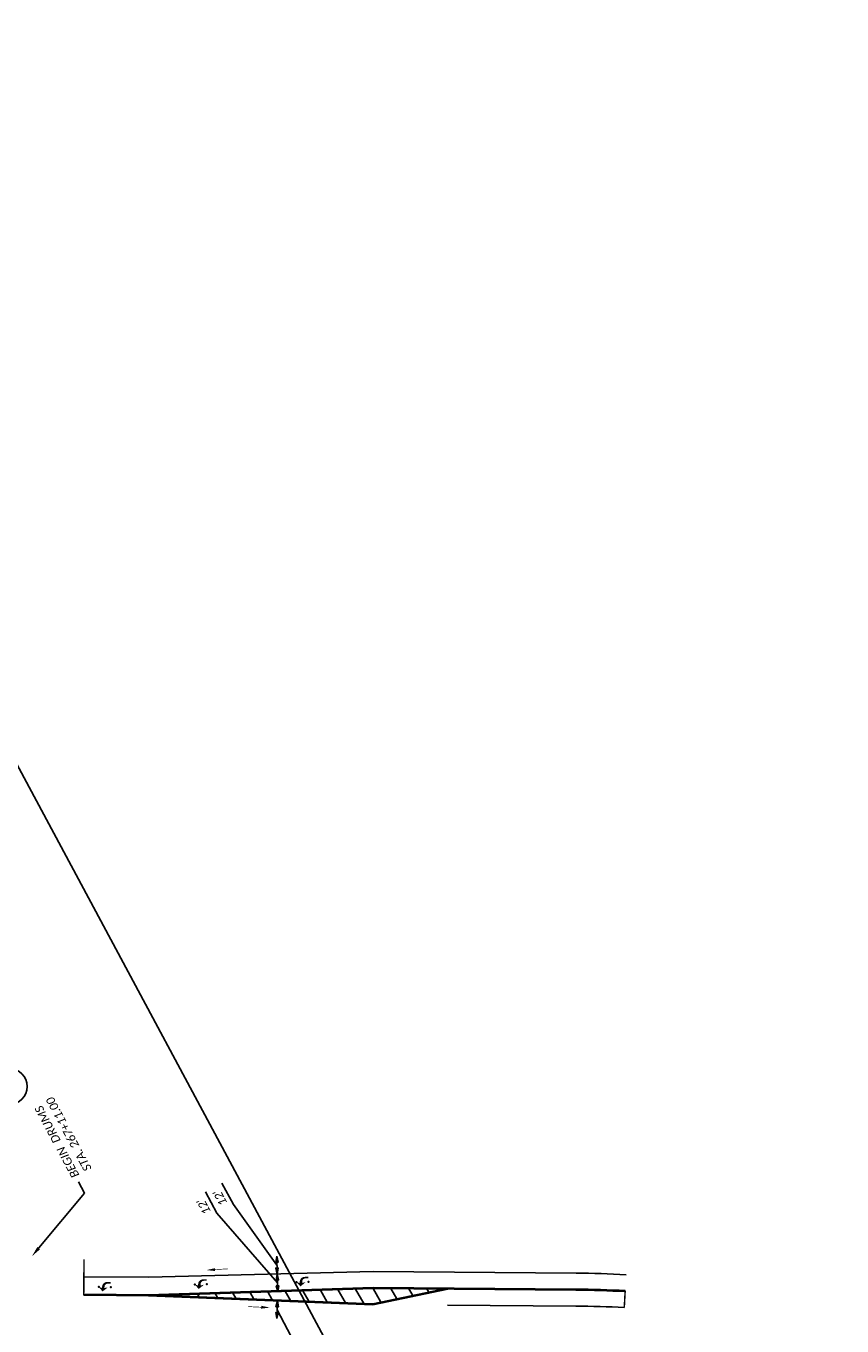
# Model space of a CAD drawing. Header units: feet. Extents: x 2243827 to 2247857, y 592450 to 600010.
# Tile 12 of 12: x 2245775 to 2246321, y 596216 to 597086. Entities that reach past the tile are written whole.
import ezdxf
from ezdxf import colors
from ezdxf.entities.mleader import LeaderData, LeaderLine
from ezdxf.enums import TextEntityAlignment as Align
from ezdxf.math import Vec2, Vec3

# ---------------------------------------------------------------- set-up
doc = ezdxf.new("R2010")
doc.units = ezdxf.units.FT
doc.header["$MEASUREMENT"] = 0
doc.set_wipeout_variables(frame=1)
doc.linetypes.add('dsolidcl', pattern=[0])
for name, color, linetype in [('MT_P_Cells', 7, 'Continuous'), ('MT_P_Edge_Line', 7, 'Continuous'), ('MT_P_Text', 7, 'Continuous'), ('PM_P_Cells', 7, 'Continuous'), ('PM_P_Channelizing_Line', 7, 'Continuous'), ('PM_P_CL_Double_Solid', 2, 'dsolidcl'), ('PM_P_Stop_Line', 7, 'Continuous'), ('PM_P_Transverse_Line', 7, 'Continuous'), ('TX_P_20', 7, 'Continuous')]:
    doc.layers.add(name, color=color, linetype=linetype)
doc.layers.add('PM_P_Cells (Construction)', color=7, linetype='Continuous', lineweight=0)
doc.layers.add('SC_Scratch1', color=7, linetype='Continuous', plot=False)
doc.styles.add('P_Slanted_Normal', font='calibrii.ttf', dxfattribs={"height": 0.14})

# ---------------------------------------------------------------- blocks, each defined once
blk = doc.blocks.new('Dim1')
h = blk.add_hatch(color=4)
h.dxf.hatch_style = 1
h.paths.add_polyline_path([(0, 0), (-1, -0.2), (-1, 0.2)])
at = {"color": 4}
blk.add_lwpolyline([(0, 0), (-1, -0.2), (-1, 0.2), (0, 0)], dxfattribs=at)
blk = doc.blocks.new('ARR')
at = {"const_width": 0.0138}
blk.add_lwpolyline([(0.295, 0.001), (0.001, 0.001)], dxfattribs=at)
blk.add_solid([(0.292, 0.032), (0.292, -0.032), (0.484, 0.001)])
blk = doc.blocks.new('PMRTP')
at = {"layer": 'PM_P_Cells', "linetype": 'Continuous', "lineweight": 0}
blk.add_hatch(color=7, dxfattribs=at).paths.add_polyline_path([(-5.52, 3.33, -0.418865), (-2.24, 0), (-2.24, 0), (-2.24, -0.67), (0, 0), (-2.56, -3), (-6.08, -0.33), (-3.84, -0.67), (-3.84, 0.04, 0.414214), (-6.14, 2.33), (-8, 2.33), (-8, 3.33)])
at = {"layer": 'PM_P_Cells (Construction)', "color": 7, "linetype": 'Continuous', "lineweight": 30}
for p in [(-8, 0), (0, 0)]:
    blk.add_point(p, dxfattribs=at)
blk = doc.blocks.new('*U1030')
blk.add_wipeout([(-0.298, 0.023), (-0.295, 0.045), (-0.291, 0.07), (-0.285, 0.091), (-0.277, 0.112), (-0.268, 0.133), (-0.257, 0.153), (-0.245, 0.172), (-0.234, 0.186), (-0.221, 0.202), (-0.206, 0.217), (-0.188, 0.233), (-0.172, 0.245), (-0.158, 0.254), (-0.142, 0.263), (-0.124, 0.272), (-0.105, 0.28), (-0.084, 0.287), (-0.058, 0.293), (-0.036, 0.297), (-0.012, 0.299), (0, 0.299), (0.022, 0.298), (0.043, 0.296), (0.069, 0.291), (0.09, 0.285), (0.111, 0.278), (0.135, 0.266), (0.153, 0.256), (0.17, 0.246), (0.187, 0.233), (0.203, 0.219), (0.217, 0.205), (0.23, 0.191), (0.24, 0.178), (0.253, 0.159), (0.264, 0.141), (0.273, 0.122), (0.281, 0.103), (0.286, 0.086), (0.291, 0.068), (0.294, 0.053), (0.297, 0.037), (0.298, 0.018), (0.299, 0), (0.298, -0.02), (0.296, -0.04), (0.293, -0.059), (0.289, -0.076), (0.284, -0.093), (0.278, -0.109), (0.272, -0.123), (0.263, -0.141), (0.254, -0.157), (0.245, -0.171), (0.232, -0.188), (0.22, -0.202), (0.211, -0.211), (0.198, -0.224), (0.188, -0.232), (0.172, -0.244), (0.151, -0.258), (0.129, -0.27), (0.112, -0.277), (0.094, -0.284), (0.07, -0.291), (0.057, -0.293), (0.038, -0.296), (0.025, -0.298), (0.011, -0.299), (0, -0.299), (-0.006, -0.299), (-0.018, -0.298), (-0.028, -0.298), (-0.04, -0.296), (-0.052, -0.294), (-0.064, -0.292), (-0.077, -0.289), (-0.092, -0.284), (-0.115, -0.276), (-0.135, -0.267), (-0.15, -0.258), (-0.168, -0.247), (-0.182, -0.237), (-0.199, -0.223), (-0.218, -0.204), (-0.232, -0.189), (-0.246, -0.17), (-0.255, -0.155), (-0.266, -0.137), (-0.275, -0.118), (-0.283, -0.097), (-0.29, -0.074), (-0.294, -0.054), (-0.297, -0.033), (-0.299, -0.015), (-0.299, 0)])
at = {"flags": 128}
blk.add_lwpolyline([(-0.013, 0.3), (-0.061, 1.362)], dxfattribs=at)
blk.add_circle((0, 0), 0.3)
at = {"style": 'P_Slanted_Normal', "flags": 8}
for tag, p in [('ITEMTYPE', (0, 0.125)), ('ITEMNUMBER', (0, -0.125))]:
    blk.add_attdef(tag, text='', height=0.14, dxfattribs=at).set_placement(p, align=Align.MIDDLE_CENTER)

msp = doc.modelspace()

# ---------------------------------------------------------------- linework, layer by layer
at = {"layer": 'MT_P_Edge_Line', "color": 95, "linetype": 'Continuous'}
for p, q in [((2245902.47, 596291.463), (2245894.842, 596305.68)), ((2245913.535, 596297.241), (2245905.84, 596311.581)), ((2245942.686, 596256.733), (2245913.535, 596297.241)), ((2245943.008, 596244.836), (2245902.47, 596291.463)), ((2245942.847, 596250.785), (2245942.525, 596262.682)), ((2245943.17, 596238.887), (2245942.847, 596250.785)), ((2245942.54, 596220.975), (2245943.01, 596232.868)), ((2245942.775, 596226.922), (2245964.409, 596185.701))]:
    msp.add_line(p, q, dxfattribs=at)
at = {"layer": 'PM_P_Channelizing_Line', "flags": 128}
for points in [[(2245813.564, 596248.959), (2245856.998, 596248.616), (2246007.033, 596252.434), (2246142.709, 596251.364, -0.0115099), (2246176.167, 596250.33, -0.0115099)], [(2246056.863, 596230.04), (2246142.535, 596229.365, -0.0115099), (2246174.981, 596228.362, -0.0115099)]]:
    msp.add_lwpolyline(points, format="xyb", dxfattribs=at)
msp.add_lwpolyline([(2245856.998, 596248.616), (2246007.033, 596252.434)], dxfattribs=at)
at = {"layer": 'PM_P_CL_Double_Solid'}
msp.add_line((2246056.948, 596240.71), (2246006.851, 596230.104), dxfattribs=at)
at = {"layer": 'PM_P_CL_Double_Solid', "flags": 128}
for points in [[(2245813.467, 596236.629), (2245856.901, 596236.287)], [(2245813.472, 596237.289), (2245856.906, 596236.947)], [(2245856.89, 596236.287), (2246006.851, 596230.104)], [(2245856.917, 596236.946), (2246006.868, 596230.764), (2246056.953, 596241.37)]]:
    msp.add_lwpolyline(points, dxfattribs=at)
for points in [[(2245856.893, 596236.947), (2246006.942, 596241.764), (2246142.625, 596240.694, -0.0115099), (2246175.592, 596239.675, -0.0115099)], [(2245856.914, 596236.287), (2246006.95, 596241.104), (2246142.619, 596240.034, -0.0115099), (2246175.557, 596239.016, -0.0115099)]]:
    msp.add_lwpolyline(points, format="xyb", dxfattribs=at)
at = {"layer": 'PM_P_Stop_Line', "const_width": 1}
for points in [[(2245813.657, 596260.708), (2245813.467, 596236.629)], [(2246175.592, 596239.675), (2246174.981, 596228.362)]]:
    msp.add_lwpolyline(points, dxfattribs=at)
at = {"layer": 'PM_P_Transverse_Line'}
for p, q in [((2245889.625, 596237.337), (2245890.634, 596235.556)), ((2245901.358, 596237.714), (2245902.866, 596235.052)), ((2245913.09, 596238.09), (2245915.098, 596234.548)), ((2245924.823, 596238.467), (2245927.33, 596234.043)), ((2245936.555, 596238.844), (2245939.561, 596233.539)), ((2245948.288, 596239.221), (2245951.793, 596233.035)), ((2245960.02, 596239.597), (2245964.025, 596232.531)), ((2245971.753, 596239.974), (2245976.257, 596232.026)), ((2245983.485, 596240.351), (2245988.489, 596231.522)), ((2245995.218, 596240.727), (2246000.721, 596231.018)), ((2246006.95, 596241.104), (2246012.173, 596231.888)), ((2246018.95, 596241.009), (2246022.839, 596234.146)), ((2246030.95, 596240.915), (2246033.505, 596236.405)), ((2246042.949, 596240.82), (2246044.171, 596238.663))]:
    msp.add_line(p, q, dxfattribs=at)
at = {"layer": 'SC_Scratch1'}
msp.add_line((2245511.405, 597071.131), (2246320.594, 595563.113), dxfattribs=at)

# ---------------------------------------------------------------- block references
at = {"layer": 'MT_P_Cells', "xscale": -1}
for p, rotation in [((2245823.511, 596242.181), 359.3928103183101), ((2245887.744, 596243.729), 1.744305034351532), ((2245955.724, 596245.405), 1.744305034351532)]:
    msp.add_blockref('PMRTP', p, dxfattribs=dict(at, rotation=rotation))
at = {"layer": 'MT_P_Edge_Line', "color": 95}
for p, xscale, yscale, zscale, rotation in [((2245942.525, 596262.682), 3.999999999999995, 3.999999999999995, 3.999999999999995, 91.55279859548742), ((2245942.847, 596250.785), 3.999999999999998, 3.999999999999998, 3.999999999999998, 271.5527985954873), ((2245942.847, 596250.785), 3.999999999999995, 3.999999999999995, 3.999999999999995, 91.55279859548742), ((2245943.17, 596238.887), 3.999999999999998, 3.999999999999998, 3.999999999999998, 271.5527985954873), ((2245943.01, 596232.868), 3.999999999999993, 3.999999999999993, 3.999999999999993, 87.7345043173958), ((2245942.54, 596220.975), 3.999999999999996, 3.999999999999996, 3.999999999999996, 267.7345043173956)]:
    msp.add_blockref('Dim1', p, dxfattribs=dict(at, xscale=xscale, yscale=yscale, zscale=zscale, rotation=rotation))
at = {"layer": 'MT_P_Text', "zscale": 30}
for p, xscale, yscale, rotation in [((2245910.041, 596254.234), -30, 29.99999999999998, 3.275897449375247), ((2245923.413, 596229.002), -30.00000000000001, 29.99999999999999, 177.3762608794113)]:
    msp.add_blockref('ARR', p, dxfattribs=dict(at, xscale=xscale, yscale=yscale, rotation=rotation))

# ---------------------------------------------------------------- texts
at = {"layer": 'MT_P_Edge_Line', "color": 7, "char_height": 5.6, "attachment_point": 5, "rotation": 118.217614, "style": 'P_Slanted_Normal'}
for insert in [(2245904.692, 596301.731), (2245893.749, 596295.859)]:
    msp.add_mtext("\\A1;12'", dxfattribs=dict(at, insert=insert))

# ---------------------------------------------------------------- leaders
at = {"layer": 'TX_P_20'}
ml = msp.add_multileader_mtext('Standard', dxfattribs=at)
ml.set_content('BEGIN  DRUMS\\PSTA. 267+11.00', color=256, style='P_Slanted_Normal')
ml.set_leader_properties()
ml.build(insert=Vec2(0, 0))
ml.multileader.update_dxf_attribs({"dogleg_length": 0.215, "arrow_head_size": 7.2, "scale": 40})
ctx = ml.context
ctx.base_point, ctx.scale, ctx.char_height, ctx.arrow_head_size, ctx.landing_gap_size, ctx.plane_origin, ctx.plane_x_axis, ctx.plane_y_axis = Vec3(2245809.947, 596312.516), 40, 5.6, 7.2, 3.6, Vec3(2246157.051, 596324.175), Vec3(-0.4728217, 0.8811581), Vec3(-0.8811581, -0.4728217)
notes = []
notes.append((ctx, [(0, (1, 1, 0), (2245814.015, 596304.936), (-0.4728217, 0.8811581), 8.603, [(5, [(2245778.813, 596262.675)], 0, [])])]))
ctx.mtext.insert, ctx.mtext.text_direction, ctx.mtext.rotation, ctx.mtext.width, ctx.mtext.defined_height, ctx.mtext.flow_direction = Vec3(2245805.742, 596314.345), Vec3(-0.4728217, 0.8811581), 2.0632866, 104.62653, 5.782, 5
ml = msp.add_multileader_mtext('Standard', dxfattribs=at)
ml.set_content('BEGIN  DRUMS\\PSTA. 263+41.00', color=256, style='P_Slanted_Normal')
ml.set_leader_properties()
ml.build(insert=Vec2(0, 0))
ml.multileader.update_dxf_attribs({"dogleg_length": 0.215, "arrow_head_size": 7.2, "scale": 40})
ctx = ml.context
ctx.base_point, ctx.scale, ctx.char_height, ctx.arrow_head_size, ctx.landing_gap_size, ctx.plane_origin, ctx.plane_x_axis, ctx.plane_y_axis = Vec3(2245951.169, 595980.381), 40, 5.6, 7.2, 3.6, Vec3(2246270.367, 596024.557), Vec3(-0.4728217, 0.8811581), Vec3(-0.8811581, -0.4728217)
notes.append((ctx, [(0, (1, 1, 0), (2245955.237, 595972.8), (-0.4728217, 0.8811581), 8.603, [(5, [(2245894.896, 595935.594)], 0, [])])]))
ctx.mtext.insert, ctx.mtext.text_direction, ctx.mtext.rotation, ctx.mtext.width, ctx.mtext.defined_height, ctx.mtext.flow_direction = Vec3(2245946.964, 595982.21), Vec3(-0.4728217, 0.8811581), 2.0632866, 104.62653, 5.782, 5
for ctx, leaders in notes:
    for number, flags, end, landing, length, lines in leaders:
        leader = LeaderData()
        leader.index, (leader.has_last_leader_line, leader.has_dogleg_vector, leader.attachment_direction) = number, flags
        leader.last_leader_point, leader.dogleg_vector, leader.dogleg_length = Vec3(end), Vec3(landing), length
        for number, points, colour, breaks in lines:
            line = LeaderLine()
            line.index, line.vertices, line.color, line.breaks = number, Vec3.list(points), colors.encode_raw_color(colour), breaks
            leader.lines.append(line)
        ctx.leaders.append(leader)

# ---------------------------------------------------------------- next in the draw order: block references
ref = msp.add_blockref('*U1030', (2245763.59, 596376.198), dxfattribs=dict(at, xscale=40, yscale=40, zscale=40, rotation=118))
ref.add_attrib('ITEMTYPE', 'EW', dxfattribs={"layer": '0', "height": 5.6, "rotation": 118, "style": 'P_Slanted_Normal'}).set_placement((2245759.175, 596373.851), align=Align.MIDDLE_CENTER)

doc.saveas('drawing.dxf')
